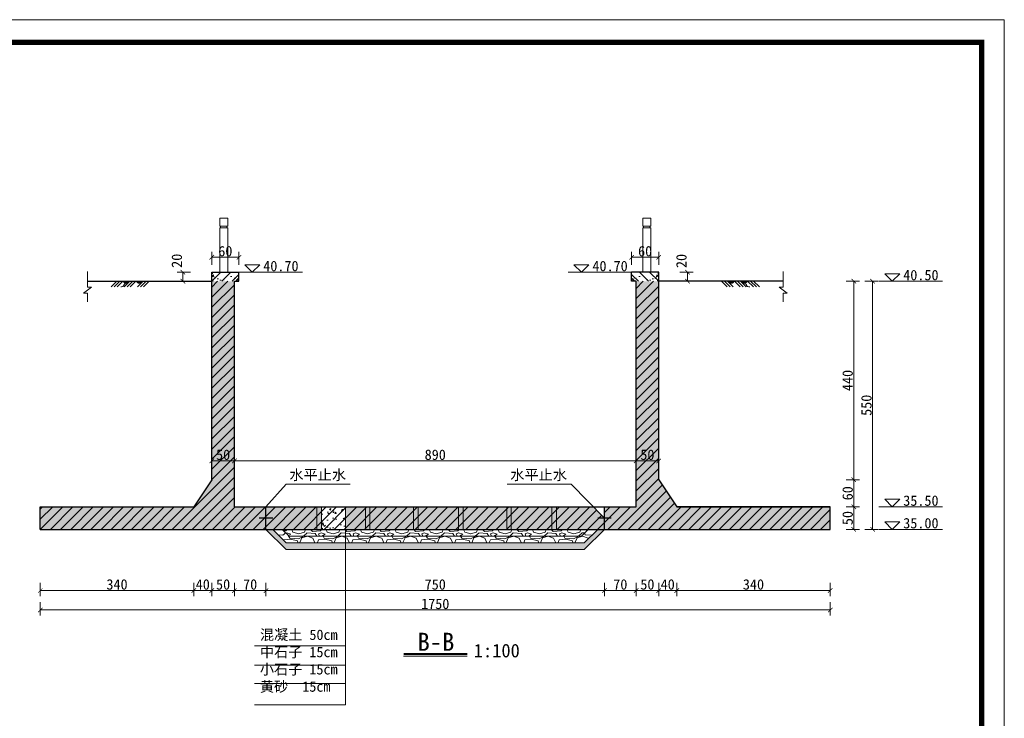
# Model space of a CAD drawing. Extents: x -13074 to 1448651, y 3648755 to 8081248.
# Tile 7 of 173: x 466567 to 466785, y 3853973 to 3854128. Entities that reach past the tile are written whole.
import ezdxf

# ---------------------------------------------------------------- set-up
doc = ezdxf.new("R2010")
doc.units = 0
doc.header["$PDMODE"] = 32
doc.header["$PDSIZE"] = 0.2
doc.layers.get('0').update_dxf_attribs({"linetype": 'CONTINUOUS'})
doc.layers.get('Defpoints').update_dxf_attribs({"linetype": 'CONTINUOUS'})
for name, color, linetype, lineweight in [('0.09折线', 6, 'CONTINUOUS', 9), ('0.09标注线', 3, 'CONTINUOUS', 9), ('0.13填充', 8, 'CONTINUOUS', 9), ('0.30粗线', 7, 'CONTINUOUS', 30), ('SHEET', 1, 'CONTINUOUS', 15), ('文字', 7, 'CONTINUOUS', 15), ('新建路', 7, 'CONTINUOUS', 40), ('细实线', 3, 'CONTINUOUS', 20)]:
    doc.layers.add(name, color=color, linetype=linetype, lineweight=lineweight)
doc.styles.add('-仿宋_GB2312', font='FangSong_GB2312.ttf')
doc.dimstyles.new('zzzz STANDARD', dxfattribs={"dimtxt": 2.3, "dimasz": 1, "dimexe": 1.25, "dimexo": 1.5, "dimgap": 0.2, "dimtad": 1, "dimdec": 0, "dimlfac": 10, "dimzin": 0, "dimdsep": 46, "dimtxsty": '-仿宋_GB2312', "dimblk": 'ARCHTICK', "dimcen": 0.09, "dimadec": 0, "dimazin": 0, "dimtfac": 1, "dimtdec": 0, "dimtix": 1, "dimtmove": 2, "dimatfit": 3, "dimfxl": 1.7, "dimfxlon": 1, "dimtolj": 1, "dimtzin": 0, "dimlwd": 9, "dimlwe": 9, "dimarcsym": 0})

# ---------------------------------------------------------------- blocks, each defined once
blk = doc.blocks.new('c')
at = {"layer": 'SHEET', "color": 5}
blk.add_lwpolyline([(566739.91, 3845685.93), (565899.95, 3845685.93), (565899.95, 3846279.9), (566739.91, 3846279.9)], close=True, dxfattribs=at)
at = {"layer": 'SHEET', "color": 5, "const_width": 2.4}
blk.add_lwpolyline([(565949.95, 3846269.9), (566729.91, 3846269.9), (566729.91, 3845695.93), (565949.95, 3845695.93)], close=True, dxfattribs=at)
blk = doc.blocks.new('_ARCHTICK')
at = {"color": 0, "linetype": 'ByBlock', "const_width": 0.15}
blk.add_lwpolyline([(-0.5, -0.5), (0.5, 0.5)], dxfattribs=at)
blk = doc.blocks.new('*D1327')
at = {"layer": 'Defpoints', "color": 0, "linetype": 'Continuous', "lineweight": 13}
for p in [(466708.9, 3854069.58), (466746.9, 3854014.58), (466756.28, 3854014.58)]:
    blk.add_point(p, dxfattribs=at)
at = {"layer": '新建路', "color": 0, "linetype": 'Continuous', "lineweight": 9}
for p, q in [((466754.58, 3854069.58), (466757.53, 3854069.58)), ((466756.28, 3854069.58), (466756.28, 3854014.58)), ((466754.58, 3854014.58), (466757.53, 3854014.58))]:
    blk.add_line(p, q, dxfattribs=at)
for p, rotation in [((466756.28, 3854069.58), 90), ((466756.28, 3854014.58), 270)]:
    blk.add_blockref('_ARCHTICK', p, dxfattribs=dict(at, rotation=rotation))
at = {"layer": '新建路', "color": 0, "linetype": 'Continuous', "lineweight": 13, "insert": (466754.93, 3854042.08), "char_height": 2.3, "attachment_point": 5, "rotation": 90, "style": '-仿宋_GB2312'}
blk.add_mtext('\\A1;550', dxfattribs=at)
blk = doc.blocks.new('*D1330')
at = {"layer": 'Defpoints', "color": 0, "linetype": 'Continuous', "lineweight": 13}
for p in [(466708.9, 3854025.58), (466712.9, 3854019.58), (466752.12, 3854019.58)]:
    blk.add_point(p, dxfattribs=at)
at = {"layer": '新建路', "color": 0, "linetype": 'Continuous', "lineweight": 9}
for p, q in [((466750.42, 3854025.58), (466753.37, 3854025.58)), ((466752.12, 3854025.58), (466752.12, 3854019.58)), ((466750.42, 3854019.58), (466753.37, 3854019.58))]:
    blk.add_line(p, q, dxfattribs=at)
for p, rotation in [((466752.12, 3854025.58), 90), ((466752.12, 3854019.58), 270)]:
    blk.add_blockref('_ARCHTICK', p, dxfattribs=dict(at, rotation=rotation))
at = {"layer": '新建路', "color": 0, "linetype": 'Continuous', "lineweight": 13, "insert": (466750.77, 3854022.58), "char_height": 2.3, "attachment_point": 5, "rotation": 90, "style": '-仿宋_GB2312'}
blk.add_mtext('\\A1;60', dxfattribs=at)
blk = doc.blocks.new('*D1334')
at = {"layer": 'Defpoints', "color": 0, "linetype": 'Continuous', "lineweight": 13}
for p in [(466609.9, 3854074.88), (466609.9, 3854071.58), (466615.9, 3854071.58)]:
    blk.add_point(p, dxfattribs=at)
at = {"layer": '新建路', "color": 0, "linetype": 'Continuous', "lineweight": 9}
for p, q in [((466609.9, 3854073.18), (466609.9, 3854076.13)), ((466615.9, 3854074.88), (466609.9, 3854074.88)), ((466615.9, 3854073.18), (466615.9, 3854076.13))]:
    blk.add_line(p, q, dxfattribs=at)
at = {"layer": '新建路', "color": 0, "linetype": 'Continuous', "lineweight": 9, "rotation": 180}
blk.add_blockref('_ARCHTICK', (466609.9, 3854074.88), dxfattribs=at)
at = {"layer": '新建路', "color": 0, "linetype": 'Continuous', "lineweight": 9}
blk.add_blockref('_ARCHTICK', (466615.9, 3854074.88), dxfattribs=at)
at = {"layer": '新建路', "color": 0, "linetype": 'Continuous', "lineweight": 13, "insert": (466612.9, 3854076.23), "char_height": 2.3, "attachment_point": 5, "style": '-仿宋_GB2312'}
blk.add_mtext('\\A1;60', dxfattribs=at)

msp = doc.modelspace()

# ---------------------------------------------------------------- hatches: boundary and pattern name
at = {"layer": '0.09标注线', "linetype": 'Continuous', "lineweight": 13}
h = msp.add_hatch(dxfattribs=at)
h.set_pattern_fill('AR-CONC', color=256, scale=0.02, style=0)
h.set_pattern_definition([(50, (466609.8996, 3854069.58), (3.6437, -0.3188), [0.381, -4.191]), (355, (466609.8996, 3854069.58), (-0.7049, 3.8211), [0.3048, -3.3528]), (100.45, (466610.2033, 3854069.5535), (2.9389, 3.5023), [0.3238, -3.5618]), (46.18, (466609.8996, 3854070.596), (5.4216, -0.841), [0.5715, -6.2865]), (96.64, (466610.3514, 3854070.526), (4.748, 4.9485), [0.4857, -5.3427]), (351.18, (466609.8996, 3854070.596), (4.748, 4.9485), [0.4572, -5.0292]), (21, (466610.4076, 3854070.342), (3.0323, -2.0453), [0.381, -4.191]), (326, (466610.4076, 3854070.342), (1.236, 3.6838), [0.3048, -3.3528]), (71.45, (466610.6603, 3854070.1717), (4.2683, 1.6385), [0.3238, -3.5618]), (37.5, (466609.8996, 3854069.5801), (0.06177, 1.6911), [0, -3.31216, 0, -3.4036, 0, -3.3655]), (7.5, (466609.8996, 3854069.5801), (1.3364, 2.0036), [0, -1.94056, 0, -3.23596, 0, -1.2827]), (327.5, (466608.7668, 3854069.5801), (2.7118, -0.11457), [0, -1.27, 0, -3.9624, 0, -5.2578]), (317.5, (466608.2588, 3854069.58), (2.9626, 0.5085), [0, -1.651, 0, -2.63144, 0, -3.7338])])
h.paths.add_polyline_path([(466615.9, 3854069.58), (466615.9, 3854071.58), (466609.9, 3854071.58), (466609.9, 3854069.58)])
h = msp.add_hatch(dxfattribs=at)
h.set_pattern_fill('ANSI31', color=256, scale=0.5, style=0)
h.set_pattern_definition([(45, (466609.8996, 3854069.5801), (-1.12253, 1.12253), [])])
h.paths.add_polyline_path([(466609.9, 3854071.58), (466609.9, 3854069.58), (466615.9, 3854069.58), (466615.9, 3854071.58)])
h = msp.add_hatch(dxfattribs=at)
h.set_pattern_fill('AR-CONC', color=256, scale=0.02, style=0)
h.set_pattern_definition([(130, (466708.8996, 3854069.58), (-3.6437, -0.3188), [0.381, -4.191]), (185, (466708.8996, 3854069.58), (0.7049, 3.8211), [0.3048, -3.3528]), (79.55, (466708.596, 3854069.5535), (-2.9389, 3.5023), [0.3238, -3.5618]), (133.82, (466708.8996, 3854070.596), (-5.4216, -0.841), [0.5715, -6.2865]), (83.36, (466708.448, 3854070.526), (-4.748, 4.9485), [0.4857, -5.3427]), (188.82, (466708.8996, 3854070.596), (-4.748, 4.9485), [0.4572, -5.0292]), (159, (466708.3916, 3854070.342), (-3.0323, -2.0453), [0.381, -4.191]), (214, (466708.3916, 3854070.342), (-1.236, 3.6838), [0.3048, -3.3528]), (108.55, (466708.139, 3854070.1717), (-4.2683, 1.6385), [0.3238, -3.5618]), (142.5, (466708.8996, 3854069.5801), (-0.06177, 1.6911), [0, -3.31216, 0, -3.4036, 0, -3.3655]), (172.5, (466708.8996, 3854069.5801), (-1.3364, 2.0036), [0, -1.94056, 0, -3.23596, 0, -1.2827]), (212.5, (466710.0325, 3854069.5801), (-2.7118, -0.11457), [0, -1.27, 0, -3.9624, 0, -5.2578]), (222.5, (466710.5405, 3854069.58), (-2.9626, 0.5085), [0, -1.651, 0, -2.63144, 0, -3.7338])])
h.paths.add_polyline_path([(466702.9, 3854069.58), (466702.9, 3854071.58), (466708.9, 3854071.58), (466708.9, 3854069.58)])
h = msp.add_hatch(dxfattribs=at)
h.set_pattern_fill('ANSI31', color=256, scale=0.5, style=0)
h.set_pattern_definition([(135, (466708.8996, 3854069.5801), (1.12253, 1.12253), [])])
h.paths.add_polyline_path([(466708.9, 3854071.58), (466708.9, 3854069.58), (466702.9, 3854069.58), (466702.9, 3854071.58)])
h = msp.add_hatch(dxfattribs=at)
h.set_pattern_fill('AR-CONC', color=256, scale=0.02, style=0)
h.set_pattern_definition([(50, (466571.8996, 3854014.58), (3.643693, -0.31878), [0.381, -4.191]), (355, (466571.8996, 3854014.58), (-0.70486, 3.82113), [0.3048, -3.3528]), (100.451, (466572.2033, 3854014.5535), (2.93885, 3.502334), [0.3238, -3.5618]), (46.1842, (466571.8996, 3854015.596), (5.42158, -0.84085), [0.5715, -6.2865]), (96.6356, (466572.3514, 3854015.526), (4.74808, 4.94851), [0.4857, -5.3427]), (351.184, (466571.8996, 3854015.596), (4.7481, 4.9485), [0.4572, -5.0292]), (21, (466572.4076, 3854015.342), (3.0323, -2.04531), [0.381, -4.191]), (326, (466572.4076, 3854015.342), (1.23604, 3.68376), [0.3048, -3.3528]), (71.4514, (466572.6603, 3854015.1717), (4.26833, 1.63846), [0.3238, -3.5618]), (37.5, (466571.8996, 3854014.5801), (0.061772, 1.691101), [0, -3.31216, 0, -3.4036, 0, -3.3655]), (7.5, (466571.8996, 3854014.5801), (1.336393, 2.003611), [0, -1.94056, 0, -3.23596, 0, -1.2827]), (327.5, (466570.7668, 3854014.5801), (2.711812, -0.114575), [0, -1.27, 0, -3.9624, 0, -5.2578]), (317.5, (466570.2588, 3854014.58), (2.962584, 0.50853), [0, -1.651, 0, -2.63144, 0, -3.7338])])
h.paths.add_polyline_path([(466703.9, 3854019.58), (466696.9, 3854019.58), (466696.9, 3854014.58), (466746.9, 3854014.58), (466746.9, 3854019.58), (466712.9, 3854019.58), (466708.9, 3854025.58), (466708.9, 3854069.58), (466703.9, 3854069.58)])
h.paths.add_polyline_path([(466696.9, 3854014.58), (466696.9, 3854017.08), (466694.443, 3854019.58), (466686.235, 3854019.58), (466686.235, 3854014.58)])
h.paths.add_polyline_path([(466685.235, 3854014.58), (466685.235, 3854019.58), (466676.235, 3854019.58), (466676.235, 3854014.58)])
h.paths.add_polyline_path([(466665.582, 3854019.58), (466665.582, 3854014.58), (466675.235, 3854014.58), (466675.235, 3854019.58)])
h.paths.add_polyline_path([(466655.582, 3854019.58), (466655.582, 3854014.58), (466664.582, 3854014.58), (466664.582, 3854019.58)])
h.paths.add_polyline_path([(466654.582, 3854014.58), (466654.582, 3854019.58), (466644.929, 3854019.58), (466644.929, 3854014.58)])
h.paths.add_polyline_path([(466643.929, 3854019.58), (466639.516, 3854019.58), (466639.516, 3854014.58), (466643.929, 3854014.58)])
h.paths.add_polyline_path([(466633.195, 3854014.58), (466633.195, 3854019.58), (466621.9, 3854019.58), (466621.9, 3854014.58)])
h.paths.add_polyline_path([(466614.9, 3854019.58), (466614.9, 3854069.58), (466609.9, 3854069.58), (466609.9, 3854025.58), (466605.9, 3854019.58), (466571.9, 3854019.58), (466571.9, 3854014.58), (466621.9, 3854014.58), (466621.9, 3854019.58)])
h.paths.add_polyline_path([(466634.195, 3854019.58), (466633.195, 3854019.58), (466633.195, 3854014.58), (466634.195, 3854014.58)])
h.paths.add_polyline_path([(466643.929, 3854014.58), (466644.929, 3854014.58), (466644.929, 3854019.58), (466643.929, 3854019.58)])
h.paths.add_polyline_path([(466654.582, 3854014.58), (466655.582, 3854014.58), (466655.582, 3854019.58), (466654.582, 3854019.58)])
h.paths.add_polyline_path([(466664.582, 3854014.58), (466665.582, 3854014.58), (466665.582, 3854019.58), (466664.582, 3854019.58)])
h.paths.add_polyline_path([(466676.235, 3854019.58), (466675.235, 3854019.58), (466675.235, 3854014.58), (466676.235, 3854014.58)])
h.paths.add_polyline_path([(466686.235, 3854019.58), (466685.235, 3854019.58), (466685.235, 3854014.58), (466686.235, 3854014.58)])
h.paths.add_polyline_path([(466704.47, 3854032.829), (466708.33, 3854032.829), (466708.33, 3854029.379), (466704.47, 3854029.379)], flags=24)
h.paths.add_polyline_path([(466610.47, 3854032.829), (466614.33, 3854032.829), (466614.33, 3854029.379), (466610.47, 3854029.379)], flags=24)
h = msp.add_hatch(dxfattribs=at)
h.set_pattern_fill('ANSI31', color=256, scale=0.5, style=0)
h.set_pattern_definition([(45, (466571.8996, 3854014.5801), (-1.122532, 1.122532), [])])
h.paths.add_polyline_path([(466746.9, 3854014.58), (466746.9, 3854019.58), (466712.9, 3854019.58), (466708.9, 3854025.58), (466708.9, 3854069.58), (466703.9, 3854069.58), (466703.9, 3854019.58), (466696.9, 3854019.58), (466696.9, 3854014.58)])
h.paths.add_polyline_path([(466696.9, 3854014.58), (466696.9, 3854017.08), (466694.443, 3854019.58), (466686.235, 3854019.58), (466686.235, 3854014.58)])
h.paths.add_polyline_path([(466686.235, 3854019.58), (466685.235, 3854019.58), (466685.235, 3854014.58), (466686.235, 3854014.58)])
h.paths.add_polyline_path([(466685.235, 3854014.58), (466685.235, 3854019.58), (466676.235, 3854019.58), (466676.235, 3854014.58)])
h.paths.add_polyline_path([(466676.235, 3854019.58), (466675.235, 3854019.58), (466675.235, 3854014.58), (466676.235, 3854014.58)])
h.paths.add_polyline_path([(466675.235, 3854014.58), (466675.235, 3854019.58), (466665.582, 3854019.58), (466665.582, 3854014.58)])
h.paths.add_polyline_path([(466665.582, 3854019.58), (466664.582, 3854019.58), (466664.582, 3854014.58), (466665.582, 3854014.58)])
h.paths.add_polyline_path([(466655.582, 3854019.58), (466655.582, 3854014.58), (466664.582, 3854014.58), (466664.582, 3854019.58)])
h.paths.add_polyline_path([(466655.582, 3854019.58), (466654.582, 3854019.58), (466654.582, 3854014.58), (466655.582, 3854014.58)])
h.paths.add_polyline_path([(466644.929, 3854019.58), (466644.929, 3854014.58), (466654.582, 3854014.58), (466654.582, 3854019.58)])
h.paths.add_polyline_path([(466644.929, 3854019.58), (466643.929, 3854019.58), (466643.929, 3854014.58), (466644.929, 3854014.58)])
h.paths.add_polyline_path([(466639.516, 3854019.58), (466639.516, 3854014.58), (466643.929, 3854014.58), (466643.929, 3854019.58)])
h.paths.add_polyline_path([(466634.195, 3854019.58), (466634.195, 3854014.58), (466639.516, 3854014.58), (466639.516, 3854019.58)])
h.paths.add_polyline_path([(466634.195, 3854019.58), (466633.195, 3854019.58), (466633.195, 3854014.58), (466634.195, 3854014.58)])
h.paths.add_polyline_path([(466633.195, 3854014.58), (466633.195, 3854019.58), (466621.9, 3854019.58), (466621.9, 3854014.58)])
h.paths.add_polyline_path([(466614.9, 3854019.58), (466614.9, 3854069.58), (466609.9, 3854069.58), (466609.9, 3854025.58), (466605.9, 3854019.58), (466571.9, 3854019.58), (466571.9, 3854014.58), (466621.9, 3854014.58), (466621.9, 3854019.58)])
h.paths.add_polyline_path([(466610.47, 3854032.829), (466614.33, 3854032.829), (466614.33, 3854029.379), (466610.47, 3854029.379)], flags=24)
h = msp.add_hatch(dxfattribs=at)
h.set_pattern_fill('AR-CONC', color=256, scale=0.02, style=0)
h.set_pattern_definition([(50, (466634.195, 3854014.58), (3.6437, -0.3188), [0.381, -4.191]), (355, (466634.195, 3854014.58), (-0.7049, 3.8211), [0.3048, -3.3528]), (100.45, (466634.4985, 3854014.5535), (2.9389, 3.5023), [0.3238, -3.5618]), (46.184, (466634.195, 3854015.596), (5.4216, -0.8408), [0.5715, -6.2865]), (96.64, (466634.6467, 3854015.526), (4.748, 4.9485), [0.4857, -5.3427]), (351.18, (466634.195, 3854015.596), (4.748, 4.9485), [0.4572, -5.0292]), (21, (466634.703, 3854015.342), (3.0323, -2.0453), [0.381, -4.191]), (326, (466634.703, 3854015.342), (1.236, 3.6838), [0.3048, -3.3528]), (71.45, (466634.9556, 3854015.1717), (4.2683, 1.6385), [0.3238, -3.5618]), (37.5, (466634.1949, 3854014.5801), (0.06177, 1.6911), [0, -3.31216, 0, -3.4036, 0, -3.3655]), (7.5, (466634.1949, 3854014.5801), (1.3364, 2.0036), [0, -1.94056, 0, -3.23596, 0, -1.2827]), (327.5, (466633.062, 3854014.5801), (2.71181, -0.11457), [0, -1.27, 0, -3.9624, 0, -5.2578]), (317.5, (466632.554, 3854014.58), (2.9626, 0.5085), [0, -1.651, 0, -2.63144, 0, -3.7338])])
h.paths.add_polyline_path([(466634.195, 3854019.58), (466634.195, 3854014.58), (466639.516, 3854014.58), (466639.516, 3854019.58)])
h = msp.add_hatch(dxfattribs=at)
h.set_pattern_fill('AR-SAND', color=256, scale=0.03, style=0)
h.set_pattern_definition([(37.5, (466621.8996, 3854010.0801), (-0.048, 1.46824), [0, -1.15824, 0, -1.2954, 0, -1.23825]), (7.5, (466621.8996, 3854010.0801), (1.34857, 2.150475), [0, -0.62484, 0, -1.04394, 0, -0.40005]), (327.5, (466620.9624, 3854010.0801), (2.372977, 0.004312), [0, -0.381, 0, -1.3716, 0, -1.7907]), (317.5, (466620.9624, 3854010.0801), (2.29067, 0.66879), [0, -0.1905, 0, -0.89916, 0, -1.0287])])
h.paths.add_polyline_path([(466696.9, 3854014.58), (466695.4, 3854014.58), (466692.4, 3854011.58), (466626.4, 3854011.58), (466623.4, 3854014.58), (466621.9, 3854014.58), (466626.4, 3854010.08), (466692.4, 3854010.08)])
h = msp.add_hatch(dxfattribs=at)
h.set_pattern_fill('GRAVEL', color=256, scale=0.3, style=0)
h.set_pattern_definition([(228.0128, (466628.88604, 3854019.2001), (-60.960052, -68.5800843), [1.02516, -101.4915]), (184.9697, (466628.20024, 3854018.4381), (91.4401479, 7.6199462), [1.75921, -174.162]), (132.5104, (466626.44764, 3854018.2857), (76.1999446, -83.820082), [1.24045, -122.8041]), (267.2737, (466623.47584, 3854016.3807), (7.619967, 152.399951), [1.60201, -158.5992]), (292.8337, (466623.39964, 3854014.7805), (-38.1001082, 91.440052), [1.5709, -155.5194]), (357.2737, (466624.00924, 3854013.3327), (-152.399951, 7.619967), [1.60201, -158.5992]), (37.6942, (466625.60944, 3854013.25651), (-99.0600626, -76.1999321), [2.11858, -209.7393]), (72.2553, (466627.28584, 3854014.55191), (53.3401067, 167.6400486), [2.00016, -198.0159]), (121.4296, (466627.89544, 3854016.4569), (-60.9600157, 99.0598835), [1.60744, -159.1365]), (175.2364, (466627.05724, 3854017.8285), (83.819934, -7.6199285), [1.83514, -89.9217]), (222.3974, (466625.22844, 3854017.98091), (-91.44000275, -83.81989095), [2.37323, -234.9504]), (138.8141, (466631.01964, 3854016.3045), (-53.339966, 45.71993), [0.81, -80.1918]), (171.4692, (466630.41004, 3854016.8379), (99.0598488, -15.2400384), [1.54105, -152.5638]), (225, (466628.886, 3854017.0665), (-2e-15, -7.62), [1.0776, -9.6987]), (203.1986, (466628.3526, 3854017.9809), (38.100128, 15.240067), [0.5803, -57.4518]), (291.8014, (466627.8192, 3854017.7523), (-7.620005, 22.860015), [0.8207, -40.2144]), (30.9638, (466628.124, 3854016.9903), (22.859976, 15.240012), [1.33296, -43.0989]), (161.565, (466629.267, 3854017.676), (15.24001, -7.61999), [0.96386, -23.1327]), (16.3895, (466623.39964, 3854017.7523), (76.200042, 22.8599524), [1.35026, -133.6764]), (70.3462, (466624.69504, 3854018.1333), (-30.479915, -83.8198815), [1.1328, -112.1466]), (293.1986, (466629.267, 3854019.2001), (-15.240067, 38.100128), [1.16064, -56.8716]), (343.6105, (466629.72424, 3854018.1333), (-76.200042, 22.8599524), [1.35026, -133.6764]), (339.444, (466623.3996, 3854013.0279), (-38.100047, 15.239982), [1.3021, -63.8031]), (294.7751, (466624.61884, 3854012.5707), (-38.0999112, 83.819961), [1.091, -108.0108]), (66.8014, (466629.3432, 3854011.5801), (15.240067, 38.100128), [1.16064, -56.8716]), (17.354, (466629.80044, 3854012.6469), (-99.0600053, -30.479954), [1.27735, -126.4572]), (69.444, (466625.6094, 3854011.5801), (-15.239982, -38.100047), [0.65105, -64.4544]), (101.31, (466628.886, 3854011.5801), (-7.619962, 30.479902), [0.38854, -38.466]), (165.9638, (466628.8098, 3854011.9611), (22.860016, -7.619987), [1.5709, -29.84715]), (186.009, (466627.28584, 3854012.3421), (76.1998876, 7.6199822), [1.4558, -144.1242]), (303.69, (466628.124, 3854016.3045), (-7.62, 15.239985), [1.099, -26.37534]), (353.1572, (466628.73364, 3854015.3901), (129.5400536, -15.2400683), [1.91867, -189.948]), (60.9454, (466630.63864, 3854015.1615), (-30.479929, -53.339873), [0.78452, -77.6682]), (90, (466631.02, 3854015.847), (-7.62, 7.62), [0.4572, -7.1628]), (120.2564, (466627.13344, 3854012.5707), (30.4799354, -53.339973), [1.0586, -104.8017]), (48.0128, (466626.60004, 3854013.4851), (60.960052, 68.5800843), [2.05033, -100.4664]), (0, (466627.972, 3854015.009), (7.62, 7.62), [1.9812, -5.6388]), (325.3048, (466629.95284, 3854015.0091), (-76.199868, 53.340005), [1.20483, -119.2779]), (254.0546, (466630.9434, 3854014.3233), (-7.62002, -30.480073), [1.1095, -54.3651]), (207.646, (466630.63864, 3854013.2565), (-144.7799491, -76.200048), [1.80644, -178.8375]), (175.4261, (466629.03844, 3854012.4183), (-99.0600228, 7.6199631), [1.91109, -189.1974]), (175.4261, (466629.03844, 3854012.4183), (-99.0600228, 7.6199631), [1.91109, -189.1974])])
h.paths.add_polyline_path([(466695.4, 3854014.58), (466693.278, 3854014.58), (466691.778, 3854013.08), (466627.021, 3854013.08), (466625.521, 3854014.58), (466623.4, 3854014.58), (466626.4, 3854011.58), (466692.4, 3854011.58)])
h = msp.add_hatch(dxfattribs=at)
h.set_pattern_fill('GRAVEL', color=256, scale=0.3, style=0)
h.set_pattern_definition([(228.0128, (466657.44997, 3854030.2232), (-60.960052, -68.580084), [1.02516, -101.4915]), (184.9697, (466656.76417, 3854029.46118), (91.440148, 7.6199462), [1.75921, -174.162]), (132.5104, (466655.01157, 3854029.3088), (76.1999446, -83.820082), [1.24045, -122.8041]), (267.2737, (466652.03977, 3854027.40378), (7.619967, 152.399951), [1.60201, -158.5992]), (292.8337, (466651.96357, 3854025.80358), (-38.1001082, 91.440052), [1.5709, -155.5194]), (357.2737, (466652.57317, 3854024.35578), (-152.399951, 7.619967), [1.60201, -158.5992]), (37.6942, (466654.17337, 3854024.27958), (-99.0600626, -76.199932), [2.11858, -209.7393]), (72.2553, (466655.84977, 3854025.57498), (53.3401067, 167.6400486), [2.00016, -198.0159]), (121.4296, (466656.45937, 3854027.47998), (-60.9600157, 99.0598835), [1.60744, -159.1365]), (175.2364, (466655.62117, 3854028.8516), (83.819934, -7.619928), [1.83514, -89.9217]), (222.3974, (466653.79237, 3854029.00398), (-91.4400028, -83.819891), [2.37323, -234.9504]), (138.814, (466659.5836, 3854027.3276), (-53.339966, 45.71993), [0.81, -80.1918]), (171.4692, (466658.97397, 3854027.86098), (99.0598488, -15.2400384), [1.54105, -152.5638]), (225, (466657.45, 3854028.0896), (-2e-15, -7.62), [1.0776, -9.6987]), (203.1986, (466656.9166, 3854029.004), (38.100128, 15.240067), [0.5803, -57.4518]), (291.8014, (466656.3832, 3854028.7754), (-7.620005, 22.860015), [0.8207, -40.2144]), (30.9638, (466656.688, 3854028.0134), (22.859976, 15.24001), [1.33296, -43.0989]), (161.565, (466657.831, 3854028.6992), (15.24, -7.61999), [0.9639, -23.1327]), (16.3895, (466651.96357, 3854028.7754), (76.200042, 22.8599524), [1.35026, -133.6764]), (70.3462, (466653.25897, 3854029.1564), (-30.479915, -83.8198815), [1.1328, -112.1466]), (293.1986, (466657.831, 3854030.2232), (-15.240067, 38.100128), [1.16064, -56.8716]), (343.6105, (466658.28817, 3854029.1564), (-76.200042, 22.8599524), [1.35026, -133.6764]), (339.444, (466651.9636, 3854024.051), (-38.100047, 15.239982), [1.3021, -63.8031]), (294.7751, (466653.18277, 3854023.5938), (-38.099911, 83.819961), [1.091, -108.0108]), (66.8014, (466657.9072, 3854022.6032), (15.240067, 38.100128), [1.16064, -56.8716]), (17.354, (466658.36437, 3854023.67), (-99.0600053, -30.479954), [1.27735, -126.4572]), (69.444, (466654.1734, 3854022.6032), (-15.239982, -38.100047), [0.65105, -64.4544]), (101.31, (466657.45, 3854022.6032), (-7.61996, 30.4799), [0.38854, -38.466]), (165.964, (466657.3738, 3854022.9842), (22.86002, -7.61999), [1.5709, -29.84715]), (186.009, (466655.84977, 3854023.3652), (76.1998876, 7.6199822), [1.4558, -144.1242]), (303.69, (466656.688, 3854027.3276), (-7.62, 15.23999), [1.099, -26.3753]), (353.1572, (466657.29757, 3854026.41318), (129.5400536, -15.2400683), [1.91867, -189.948]), (60.9454, (466659.2026, 3854026.1846), (-30.479929, -53.339873), [0.7845, -77.6682]), (90, (466659.5836, 3854026.87), (-7.62, 7.62), [0.4572, -7.1628]), (120.2564, (466655.69737, 3854023.5938), (30.4799354, -53.339973), [1.0586, -104.8017]), (48.0128, (466655.16397, 3854024.5082), (60.960052, 68.580084), [2.05033, -100.4664]), (0, (466656.5356, 3854026.032), (7.62, 7.62), [1.9812, -5.6388]), (325.3048, (466658.51677, 3854026.0322), (-76.199868, 53.340005), [1.20483, -119.2779]), (254.0546, (466659.5074, 3854025.3464), (-7.62002, -30.480073), [1.1095, -54.3651]), (207.646, (466659.20257, 3854024.27958), (-144.7799491, -76.200048), [1.80644, -178.8375]), (175.4261, (466657.60237, 3854023.44138), (-99.0600228, 7.6199631), [1.91109, -189.1974]), (175.4261, (466657.60237, 3854023.44138), (-99.0600228, 7.6199631), [1.91109, -189.1974])])
h.paths.add_polyline_path([(466693.278, 3854014.58), (466625.521, 3854014.58), (466627.021, 3854013.08), (466691.778, 3854013.08)])
at = {"layer": '0.13填充'}
h = msp.add_hatch(color=256, dxfattribs=at)
edge = h.paths.add_edge_path()
edge.add_ellipse((466590.844, 3854069.71), major_axis=(0, -0.687), ratio=0.9642642, start_angle=280.8773, end_angle=439.1227)
edge.add_line((466591.494, 3854069.58), (466590.193, 3854069.58))
h = msp.add_hatch(color=256, dxfattribs=at)
edge = h.paths.add_edge_path()
edge.add_ellipse((466593.759, 3854069.71), major_axis=(0, -0.687), ratio=0.9642642, start_angle=280.8773, end_angle=439.1227)
edge.add_line((466594.41, 3854069.58), (466593.108, 3854069.58))
h = msp.add_hatch(color=256, dxfattribs=at)
edge = h.paths.add_edge_path()
edge.add_ellipse((466725.04, 3854069.71), major_axis=(0, -0.687), ratio=0.9642642, start_angle=-79.1227, end_angle=79.1227, ccw=False)
edge.add_line((466724.389, 3854069.58), (466725.691, 3854069.58))
h = msp.add_hatch(color=256, dxfattribs=at)
edge = h.paths.add_edge_path()
edge.add_ellipse((466727.956, 3854069.71), major_axis=(0, -0.687), ratio=0.9642642, start_angle=-79.1227, end_angle=79.1227, ccw=False)
edge.add_line((466727.305, 3854069.58), (466728.607, 3854069.58))

# ---------------------------------------------------------------- linework, layer by layer
at = {"layer": '0.09折线', "color": 7}
for p, q in [((466611.643, 3854081.78), (466611.643, 3854083.58)), ((466611.643, 3854083.58), (466613.443, 3854083.58)), ((466611.643, 3854081.78), (466611.643, 3854083.58)), ((466611.643, 3854083.58), (466613.443, 3854083.58)), ((466611.643, 3854081.78), (466611.643, 3854083.58)), ((466611.643, 3854083.58), (466613.443, 3854083.58)), ((466613.443, 3854081.78), (466613.443, 3854083.58)), ((466613.443, 3854081.78), (466613.443, 3854083.58)), ((466613.443, 3854081.78), (466613.443, 3854083.58)), ((466705.356, 3854081.78), (466705.356, 3854083.58)), ((466707.156, 3854083.58), (466705.356, 3854083.58)), ((466705.356, 3854081.78), (466705.356, 3854083.58)), ((466707.156, 3854083.58), (466705.356, 3854083.58)), ((466705.356, 3854081.78), (466705.356, 3854083.58)), ((466707.156, 3854083.58), (466705.356, 3854083.58)), ((466707.156, 3854081.78), (466707.156, 3854083.58)), ((466707.156, 3854081.78), (466707.156, 3854083.58)), ((466707.156, 3854081.78), (466707.156, 3854083.58)), ((466611.643, 3854081.78), (466613.443, 3854081.78)), ((466611.643, 3854081.78), (466613.443, 3854081.78)), ((466611.643, 3854081.78), (466613.443, 3854081.78)), ((466611.643, 3854081.38), (466613.443, 3854081.38)), ((466611.643, 3854081.38), (466611.643, 3854071.58)), ((466611.643, 3854081.38), (466613.443, 3854081.38)), ((466611.643, 3854081.38), (466611.643, 3854071.58)), ((466611.643, 3854081.38), (466613.443, 3854081.38)), ((466611.643, 3854081.38), (466611.643, 3854071.58)), ((466611.843, 3854081.38), (466611.843, 3854081.78)), ((466611.843, 3854081.38), (466611.843, 3854081.78)), ((466611.843, 3854081.38), (466611.843, 3854081.78)), ((466613.243, 3854081.38), (466613.243, 3854081.78)), ((466613.243, 3854081.38), (466613.243, 3854081.78)), ((466613.243, 3854081.38), (466613.243, 3854081.78)), ((466613.443, 3854071.58), (466613.443, 3854081.38)), ((466613.443, 3854071.58), (466613.443, 3854081.38)), ((466613.443, 3854071.58), (466613.443, 3854081.38)), ((466707.156, 3854081.78), (466705.356, 3854081.78)), ((466707.156, 3854081.78), (466705.356, 3854081.78)), ((466707.156, 3854081.78), (466705.356, 3854081.78)), ((466705.356, 3854071.58), (466705.356, 3854081.38)), ((466707.156, 3854081.38), (466705.356, 3854081.38)), ((466705.356, 3854071.58), (466705.356, 3854081.38)), ((466707.156, 3854081.38), (466705.356, 3854081.38)), ((466705.356, 3854071.58), (466705.356, 3854081.38)), ((466707.156, 3854081.38), (466705.356, 3854081.38)), ((466705.556, 3854081.38), (466705.556, 3854081.78)), ((466705.556, 3854081.38), (466705.556, 3854081.78)), ((466705.556, 3854081.38), (466705.556, 3854081.78)), ((466706.956, 3854081.38), (466706.956, 3854081.78)), ((466706.956, 3854081.38), (466706.956, 3854081.78)), ((466706.956, 3854081.38), (466706.956, 3854081.78)), ((466707.156, 3854081.38), (466707.156, 3854071.58)), ((466707.156, 3854081.38), (466707.156, 3854071.58)), ((466707.156, 3854081.38), (466707.156, 3854071.58))]:
    msp.add_line(p, q, dxfattribs=at)
at = {"layer": '0.09标注线'}
for p, q in [((466617.207, 3854073.233), (466618.86, 3854071.58)), ((466617.207, 3854073.233), (466620.513, 3854073.233)), ((466618.86, 3854071.58), (466620.513, 3854073.233)), ((466690.128, 3854073.233), (466691.781, 3854071.58)), ((466690.128, 3854073.233), (466693.434, 3854073.233)), ((466691.781, 3854071.58), (466693.434, 3854073.233)), ((466758.99, 3854071.233), (466760.643, 3854069.58)), ((466758.99, 3854071.233), (466762.296, 3854071.233)), ((466760.643, 3854069.58), (466762.296, 3854071.233)), ((466633.195, 3854014.58), (466633.195, 3854019.58)), ((466634.195, 3854014.58), (466634.195, 3854019.58)), ((466639.516, 3854019.58), (466639.516, 3853975.66)), ((466643.929, 3854014.58), (466643.929, 3854019.58)), ((466644.929, 3854014.58), (466644.929, 3854019.58)), ((466654.582, 3854014.58), (466654.582, 3854019.58)), ((466655.582, 3854014.58), (466655.582, 3854019.58)), ((466664.582, 3854014.58), (466664.582, 3854019.58)), ((466665.582, 3854014.58), (466665.582, 3854019.58)), ((466675.235, 3854014.58), (466675.235, 3854019.58)), ((466676.235, 3854014.58), (466676.235, 3854019.58)), ((466685.235, 3854014.58), (466685.235, 3854019.58)), ((466686.235, 3854014.58), (466686.235, 3854019.58)), ((466758.99, 3854021.233), (466760.643, 3854019.58)), ((466758.99, 3854021.233), (466762.296, 3854021.233)), ((466760.643, 3854019.58), (466762.296, 3854021.233)), ((466758.99, 3854016.233), (466760.643, 3854014.58)), ((466758.99, 3854016.233), (466762.296, 3854016.233)), ((466760.643, 3854014.58), (466762.296, 3854016.233)), ((466619.381, 3853988.761), (466639.516, 3853988.761)), ((466619.381, 3853984.457), (466639.516, 3853984.457)), ((466619.381, 3853980.407), (466639.516, 3853980.407)), ((466619.381, 3853975.66), (466639.516, 3853975.66))]:
    msp.add_line(p, q, dxfattribs=at)
at = {"layer": '0.09标注线', "linetype": 'Continuous', "lineweight": 13}
for p, q in [((466582.345, 3854068.256), (466582.345, 3854071.733)), ((466736.454, 3854068.256), (466736.454, 3854071.733)), ((466582.345, 3854065.005), (466582.345, 3854066.945)), ((466736.454, 3854065.005), (466736.454, 3854066.945)), ((466626.381, 3854024.601), (466621.9, 3854019.58)), ((466689.509, 3854024.601), (466696.9, 3854017.08)), ((466626.4, 3854010.08), (466621.9, 3854014.58)), ((466626.4, 3854011.58), (466623.4, 3854014.58)), ((466627.021, 3854013.08), (466625.521, 3854014.58)), ((466627.021, 3854013.08), (466691.778, 3854013.08)), ((466691.778, 3854013.08), (466693.278, 3854014.58)), ((466692.4, 3854010.08), (466696.9, 3854014.58)), ((466692.4, 3854011.58), (466695.4, 3854014.58)), ((466626.4, 3854011.58), (466692.4, 3854011.58)), ((466626.4, 3854010.08), (466692.4, 3854010.08))]:
    msp.add_line(p, q, dxfattribs=at)
at = {"layer": '0.09标注线', "ltscale": 0.005}
for p, q in [((466583.24, 3854068.256), (466581.451, 3854066.945)), ((466582.345, 3854068.256), (466583.24, 3854068.256)), ((466735.559, 3854068.256), (466737.349, 3854066.945)), ((466736.454, 3854068.256), (466735.559, 3854068.256)), ((466581.451, 3854066.945), (466582.345, 3854066.945)), ((466737.349, 3854066.945), (466736.454, 3854066.945))]:
    msp.add_line(p, q, dxfattribs=at)
at = {"layer": '0.09标注线', "color": 3, "lineweight": 9}
for p, q in [((466640.563, 3854024.601), (466626.381, 3854024.601)), ((466689.509, 3854024.601), (466675.327, 3854024.601))]:
    msp.add_line(p, q, dxfattribs=at)
at = {"layer": '0.13填充', "lineweight": 40, "ltscale": 0.005}
msp.add_line((466652.436, 3853986.98), (466666.457, 3853986.98), dxfattribs=at)
at = {"layer": '0.13填充', "ltscale": 0.005}
msp.add_line((466652.381, 3853986.433), (466666.495, 3853986.433), dxfattribs=at)
at = {"layer": '0.30粗线'}
for p, q in [((466609.9, 3854071.58), (466615.9, 3854071.58)), ((466609.9, 3854025.58), (466609.9, 3854071.58)), ((466615.9, 3854069.58), (466615.9, 3854071.58)), ((466708.9, 3854071.58), (466702.9, 3854071.58)), ((466702.9, 3854069.58), (466702.9, 3854071.58)), ((466708.9, 3854025.58), (466708.9, 3854071.58)), ((466582.345, 3854069.58), (466609.9, 3854069.58)), ((466614.9, 3854069.58), (466615.9, 3854069.58)), ((466614.9, 3854019.58), (466614.9, 3854069.58)), ((466703.9, 3854069.58), (466702.9, 3854069.58)), ((466703.9, 3854019.58), (466703.9, 3854069.58)), ((466736.454, 3854069.58), (466708.9, 3854069.58)), ((466609.9, 3854025.58), (466605.9, 3854019.58)), ((466708.9, 3854025.58), (466712.9, 3854019.58)), ((466571.9, 3854019.58), (466605.9, 3854019.58)), ((466571.9, 3854014.58), (466571.9, 3854019.58)), ((466614.9, 3854019.58), (466703.9, 3854019.58)), ((466621.9, 3854014.58), (466621.9, 3854019.58)), ((466696.9, 3854014.58), (466696.9, 3854019.58)), ((466712.9, 3854019.58), (466746.9, 3854019.58)), ((466746.9, 3854019.58), (466712.9, 3854019.58)), ((466746.9, 3854014.58), (466746.9, 3854019.58)), ((466623.4, 3854017.08), (466620.4, 3854017.08)), ((466698.4, 3854017.08), (466695.4, 3854017.08)), ((466571.9, 3854014.58), (466746.9, 3854014.58))]:
    msp.add_line(p, q, dxfattribs=at)
at = {"layer": '新建路', "color": 3, "linetype": 'Continuous', "lineweight": 13}
for p, q in [((466629.978, 3854071.58), (466615.9, 3854071.58)), ((466702.9, 3854071.58), (466688.821, 3854071.58)), ((466771.761, 3854069.58), (466757.683, 3854069.58)), ((466771.761, 3854019.58), (466757.683, 3854019.58)), ((466771.761, 3854014.58), (466757.683, 3854014.58))]:
    msp.add_line(p, q, dxfattribs=at)
at = {"layer": '细实线', "ltscale": 5}
for p, q in [((466588.856, 3854069.58), (466587.599, 3854068.323)), ((466589.522, 3854069.58), (466588.264, 3854068.323)), ((466590.187, 3854069.58), (466588.93, 3854068.323)), ((466591.772, 3854069.58), (466590.515, 3854068.323)), ((466592.437, 3854069.58), (466591.18, 3854068.323)), ((466593.102, 3854069.58), (466591.845, 3854068.323)), ((466594.688, 3854069.58), (466593.43, 3854068.323)), ((466595.353, 3854069.58), (466594.096, 3854068.323)), ((466596.018, 3854069.58), (466594.761, 3854068.323)), ((466722.781, 3854069.58), (466724.038, 3854068.323)), ((466723.446, 3854069.58), (466724.704, 3854068.323)), ((466724.112, 3854069.58), (466725.369, 3854068.323)), ((466725.697, 3854069.58), (466726.954, 3854068.323)), ((466726.362, 3854069.58), (466727.619, 3854068.323)), ((466727.027, 3854069.58), (466728.284, 3854068.323)), ((466728.612, 3854069.58), (466729.87, 3854068.323)), ((466729.278, 3854069.58), (466730.535, 3854068.323)), ((466729.943, 3854069.58), (466731.2, 3854068.323))]:
    msp.add_line(p, q, dxfattribs=at)
at = {"layer": '细实线', "lineweight": 20, "ltscale": 5}
for points, start_tangent, end_tangent in [([(466590.815, 3854069.026), (466590.533, 3854068.917), (466590.46, 3854068.796), (466590.424, 3854068.633), (466590.299, 3854068.483), (466590.113, 3854068.388), (466589.718, 3854068.323)], (-0.9990643, 0.0432506), (-0.9995058, -0.0314361)), ([(466727.985, 3854069.026), (466728.267, 3854068.917), (466728.339, 3854068.796), (466728.375, 3854068.633), (466728.5, 3854068.483), (466728.687, 3854068.388), (466729.081, 3854068.323)], (0.9990643, 0.0432506), (0.9995058, -0.0314361))]:
    msp.add_spline(points, degree=3, dxfattribs=dict(at, start_tangent=start_tangent, end_tangent=end_tangent))

# ---------------------------------------------------------------- block references
at = {"layer": '0.09标注线', "linetype": 'Continuous', "lineweight": 13, "xscale": 0.5, "yscale": 0.5, "zscale": 0.5}
msp.add_blockref('c', (183415.514, 1930987.602), dxfattribs=at)

# ---------------------------------------------------------------- texts
at = {"layer": '0.09标注线', "attachment_point": 1, "style": '-仿宋_GB2312'}
for s, insert, char_height, width in [('40.70', (466621.296, 3854074.098), 2.3, 2.25), ('40.70', (466694.218, 3854074.098), 2.3, 2.25), ('40.50', (466763.08, 3854072.099), 2.3, 2.25), ('水平止水', (466627.085, 3854027.808), 2.3, 28.48445), ('水平止水', (466676.031, 3854027.808), 2.3, 28.48445), ('35.50', (466763.08, 3854022.098), 2.3, 2.25), ('35.00', (466763.08, 3854017.098), 2.3, 2.25), ('混凝土 50cm\\P中石子 15cm\\P小石子 15cm\\P黄砂  15cm', (466620.561, 3853992.364, 2.167), 2.296, 35.75034)]:
    msp.add_mtext(s, dxfattribs=dict(at, insert=insert, char_height=char_height, width=width))
at = {"layer": '文字', "color": 7, "attachment_point": 1, "style": '-仿宋_GB2312'}
for s, insert, char_height, width in [('B-B', (466655.469, 3853991.653), 4, 38.01372), ('1:100', (466667.934, 3853989.203), 3, 10.28955)]:
    msp.add_mtext(s, dxfattribs=dict(at, insert=insert, char_height=char_height, width=width))

# ---------------------------------------------------------------- dimensions: what is measured, and where the dimension line sits
at = {"layer": '新建路', "color": 3, "linetype": 'Continuous', "lineweight": 13}
for base, p1, p2, angle, picture, middle in [((466609.9, 3854074.876), (466615.9, 3854071.58), (466609.9, 3854071.58), 180, '*D1334', (466612.9, 3854076.226)), ((466756.278, 3854014.58), (466708.9, 3854069.58), (466746.9, 3854014.58), 90, '*D1327', (466754.928, 3854042.08)), ((466752.119, 3854019.58), (466708.9, 3854025.58), (466712.9, 3854019.58), 90, '*D1330', (466750.769, 3854022.58))]:
    dim = msp.add_linear_dim(base=base, p1=p1, p2=p2, angle=angle, dimstyle='zzzz STANDARD', dxfattribs=at)
    dim.commit()
    dim.dimension.update_dxf_attribs({"geometry": picture, "text_midpoint": middle})
for base, p1, p2 in [((466708.9, 3854074.876), (466702.9, 3854071.58), (466708.9, 3854071.58)), ((466614.9, 3854029.754), (466609.9, 3854025.58), (466614.9, 3854019.58)), ((466703.9, 3854029.754), (466614.9, 3854019.58), (466703.9, 3854019.58)), ((466708.9, 3854029.754), (466703.9, 3854019.58), (466708.9, 3854025.58)), ((466609.9, 3854001.008), (466605.9, 3854019.58), (466609.9, 3854025.58)), ((466614.9, 3854001.008), (466609.9, 3854025.58), (466614.9, 3854019.58)), ((466708.9, 3854001.008), (466703.9, 3854019.58), (466708.9, 3854025.58)), ((466712.9, 3854001.008), (466708.9, 3854025.58), (466712.9, 3854019.58)), ((466605.9, 3854001.008), (466571.9, 3854014.58), (466605.9, 3854019.58)), ((466621.9, 3854001.008), (466614.9, 3854019.58), (466621.9, 3854019.58)), ((466696.9, 3854001.008), (466621.9, 3854019.58), (466696.9, 3854019.58)), ((466703.9, 3854001.008), (466696.9, 3854019.58), (466703.9, 3854019.58)), ((466746.9, 3854001.008), (466712.9, 3854019.58), (466746.9, 3854019.58)), ((466746.9, 3853996.704), (466571.9, 3854014.58), (466746.9, 3854014.58))]:
    msp.add_linear_dim(base=base, p1=p1, p2=p2, dimstyle='zzzz STANDARD', dxfattribs=at).render()
for base, p1, p2, location in [((466603.508, 3854069.58), (466609.9, 3854071.58), (466609.9, 3854069.58), (466602.158, 3854074.112)), ((466715.292, 3854069.58), (466708.9, 3854071.58), (466708.9, 3854069.58), (466713.942, 3854074.066))]:
    msp.add_linear_dim(base=base, p1=p1, p2=p2, angle=90, location=location, dimstyle='zzzz STANDARD', dxfattribs=at).render()
for base, p1, p2 in [((466752.119, 3854069.58), (466708.9, 3854025.58), (466708.9, 3854069.58)), ((466752.119, 3854019.58), (466746.9, 3854014.58), (466746.9, 3854019.58))]:
    msp.add_linear_dim(base=base, p1=p1, p2=p2, angle=90, dimstyle='zzzz STANDARD', dxfattribs=at).render()

doc.saveas('drawing.dxf')
